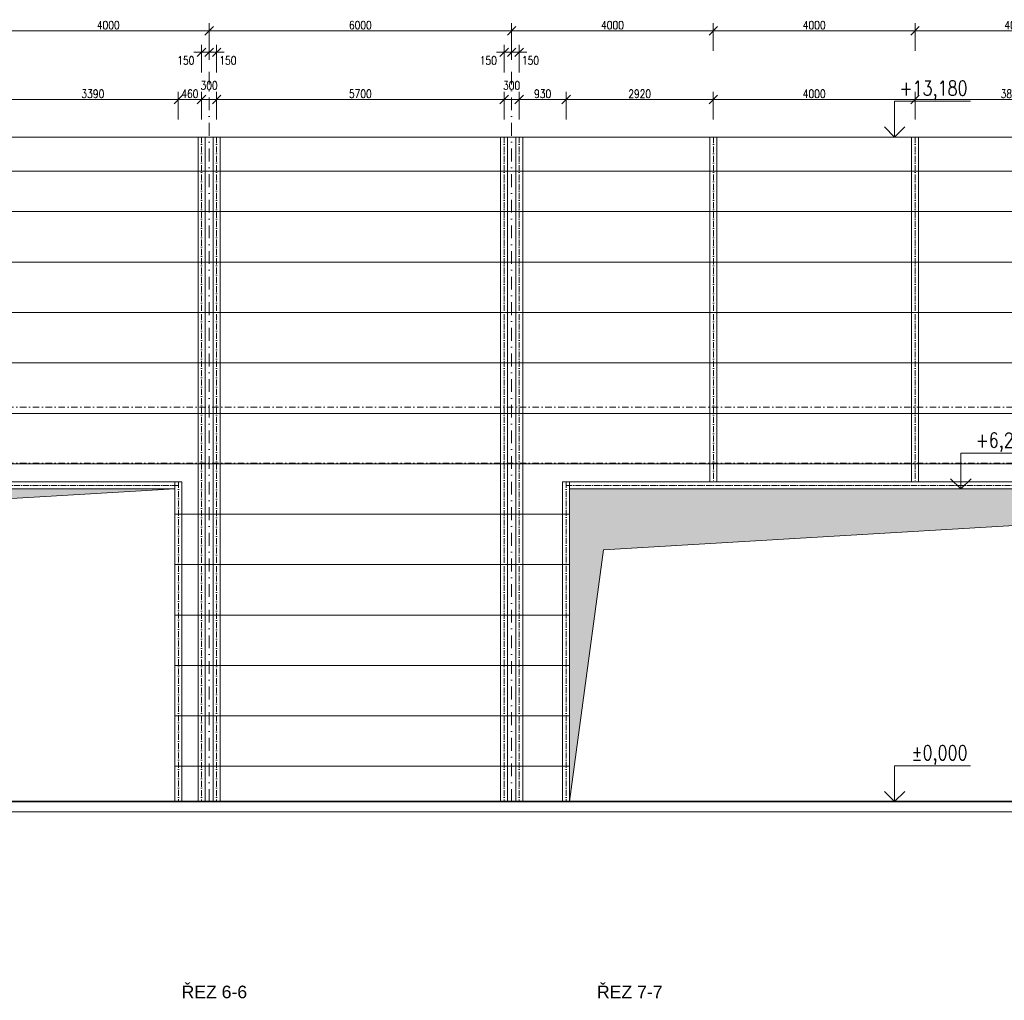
# Model space of a CAD drawing. Header units: millimetres. Extents: x -485339 to 350584, y -1189936 to 0.
# Tile 179 of 256: x 36948 to 56474, y -1168117 to -1148670. Entities that reach past the tile are written whole.
import ezdxf
from ezdxf.enums import TextEntityAlignment as Align

# ---------------------------------------------------------------- set-up
doc = ezdxf.new("R2010")
doc.units = ezdxf.units.MM
doc.header["$LTSCALE"] = 10
doc.linetypes.add('ACAD_ISO10W100', pattern=[18.5, 12, -3, 0.5, -3])
doc.linetypes.add('DASHDOT', pattern=[25.4, 12.7, -6.35, 0, -6.35])
doc.layers.get('Defpoints').update_dxf_attribs({"color": 201})
for name, color, linetype, lineweight in [('N_kóty', 10, 'Continuous', 18), ('N_čáry_obv.plášt_obrys', 212, 'Continuous', 35), ('St_kóty_výškové', 132, 'Continuous', 18), ('St_popis', 250, 'Continuous', 18), ('St_čáry_obrys', 5, 'Continuous', 35), ('St_čáry_osy', 250, 'DASHDOT', 18), ('St_čáry_plné', 250, 'Continuous', 18), ('St_šrafy', 250, 'Continuous', 18)]:
    doc.layers.add(name, color=color, linetype=linetype, lineweight=lineweight)
doc.layers.add('N_profily', color=7, linetype='Continuous', lineweight=18, true_color=0x2424ff)
doc.layers.add('N_PROFILY_KOTY', color=7, linetype='Continuous', lineweight=18, true_color=0x2424ff)
doc.styles.add('Andy', font='arial.ttf')
doc.styles.add('ROMANS', font='romans.shx', dxfattribs={"width": 0.8})
doc.styles.get("Standard").update_dxf_attribs({"font": 'simplex.shx', "width": 0.8})
doc.dimstyles.new('stavebníM100', dxfattribs={"dimtxt": 165, "dimasz": 170, "dimexe": 150, "dimexo": 100, "dimgap": 30, "dimtad": 1, "dimdec": 0, "dimtxsty": 'Standard', "dimblk": 'OBLIQUE', "dimcen": -2.5, "dimdle": 150, "dimclrd": 256, "dimclre": 256, "dimclrt": 256, "dimadec": 4, "dimazin": 0, "dimtfac": 1, "dimtdec": 0, "dimtmove": 2, "dimatfit": 3, "dimldrblk": 'OBLIQUE', "dimfxl": 400, "dimfxlon": 1, "dimlwd": -1, "dimlwe": -1, "dimarcsym": 0})

# ---------------------------------------------------------------- blocks, each defined once
blk = doc.blocks.new('*U7323')
at = {"color": 0, "linetype": 'ByBlock', "lineweight": -2}
blk.add_line((3, 0), (-7, 0), dxfattribs=at)
for points in [[(0, 0), (0, 6.12), (0, 6.12), (-13, 6.12)], [(1.75, 1.75), (0, 0), (-1.75, 1.75)]]:
    blk.add_lwpolyline(points, dxfattribs=at)
at = {"color": 0, "linetype": 'ByBlock', "lineweight": -2, "style": 'ROMANS', "width": 0.8}
for tag, p in [('VYSKA', (-3.45, 9.63)), ('POPIS_001', (-12.5, 5.12))]:
    blk.add_attdef(tag, text='', height=2.5, dxfattribs=at).set_placement(p, align=Align.TOP_RIGHT)
blk = doc.blocks.new('_OBLIQUE')
at = {"color": 0, "linetype": 'ByBlock'}
blk.add_line((-0.5, -0.5), (0.5, 0.5), dxfattribs=at)
blk = doc.blocks.new('*D8059')
at = {"layer": 'Defpoints', "color": 0}
for p in [(40094, -1150253), (36704, -1150997), (40094, -1157837)]:
    blk.add_point(p, dxfattribs=at)
at = {"layer": 'N_PROFILY_KOTY'}
for p, q in [((36554, -1150253), (40244, -1150253)), ((36704, -1150653), (36704, -1150103)), ((40094, -1150653), (40094, -1150103))]:
    blk.add_line(p, q, dxfattribs=at)
at = {"layer": 'N_PROFILY_KOTY', "linetype": 'ByBlock', "xscale": 170, "yscale": 170, "zscale": 170, "rotation": 180}
blk.add_blockref('_OBLIQUE', (36704, -1150253), dxfattribs=at)
at = {"layer": 'N_PROFILY_KOTY', "linetype": 'ByBlock', "xscale": 170, "yscale": 170, "zscale": 170}
blk.add_blockref('_OBLIQUE', (40094, -1150253), dxfattribs=at)
at = {"layer": 'N_PROFILY_KOTY', "lineweight": 18, "insert": (38399, -1150140), "char_height": 165, "attachment_point": 5}
blk.add_mtext('3390', dxfattribs=at)
blk = doc.blocks.new('*D8060')
at = {"layer": 'Defpoints', "color": 0}
for p in [(40554, -1150253), (40554, -1150997), (40094, -1157837)]:
    blk.add_point(p, dxfattribs=at)
at = {"layer": 'N_PROFILY_KOTY'}
for p, q in [((39944, -1150253), (40704, -1150253)), ((40094, -1150653), (40094, -1150103)), ((40554, -1150653), (40554, -1150103))]:
    blk.add_line(p, q, dxfattribs=at)
at = {"layer": 'N_PROFILY_KOTY', "linetype": 'ByBlock', "xscale": 170, "yscale": 170, "zscale": 170, "rotation": 180}
blk.add_blockref('_OBLIQUE', (40094, -1150253), dxfattribs=at)
at = {"layer": 'N_PROFILY_KOTY', "linetype": 'ByBlock', "xscale": 170, "yscale": 170, "zscale": 170}
blk.add_blockref('_OBLIQUE', (40554, -1150253), dxfattribs=at)
at = {"layer": 'N_PROFILY_KOTY', "lineweight": 18, "insert": (40324, -1150140), "char_height": 165, "attachment_point": 5}
blk.add_mtext('460', dxfattribs=at)
blk = doc.blocks.new('*D8061')
at = {"layer": 'Defpoints', "color": 0}
for p in [(40854, -1150253), (40554, -1150997), (40854, -1150997)]:
    blk.add_point(p, dxfattribs=at)
at = {"layer": 'N_PROFILY_KOTY'}
for p, q in [((40404, -1150253), (41004, -1150253)), ((40554, -1150653), (40554, -1150103)), ((40854, -1150653), (40854, -1150103))]:
    blk.add_line(p, q, dxfattribs=at)
at = {"layer": 'N_PROFILY_KOTY', "linetype": 'ByBlock', "xscale": 170, "yscale": 170, "zscale": 170, "rotation": 180}
blk.add_blockref('_OBLIQUE', (40554, -1150253), dxfattribs=at)
at = {"layer": 'N_PROFILY_KOTY', "linetype": 'ByBlock', "xscale": 170, "yscale": 170, "zscale": 170}
blk.add_blockref('_OBLIQUE', (40854, -1150253), dxfattribs=at)
at = {"layer": 'N_PROFILY_KOTY', "lineweight": 18, "insert": (40704, -1149975), "char_height": 165, "attachment_point": 5}
blk.add_mtext('300', dxfattribs=at)
blk = doc.blocks.new('*D8062')
at = {"layer": 'Defpoints', "color": 0}
for p in [(46554, -1150253), (40854, -1150997), (46554, -1150997)]:
    blk.add_point(p, dxfattribs=at)
at = {"layer": 'N_PROFILY_KOTY'}
for p, q in [((40704, -1150253), (46704, -1150253)), ((40854, -1150653), (40854, -1150103)), ((46554, -1150653), (46554, -1150103))]:
    blk.add_line(p, q, dxfattribs=at)
at = {"layer": 'N_PROFILY_KOTY', "linetype": 'ByBlock', "xscale": 170, "yscale": 170, "zscale": 170, "rotation": 180}
blk.add_blockref('_OBLIQUE', (40854, -1150253), dxfattribs=at)
at = {"layer": 'N_PROFILY_KOTY', "linetype": 'ByBlock', "xscale": 170, "yscale": 170, "zscale": 170}
blk.add_blockref('_OBLIQUE', (46554, -1150253), dxfattribs=at)
at = {"layer": 'N_PROFILY_KOTY', "lineweight": 18, "insert": (43704, -1150140), "char_height": 165, "attachment_point": 5}
blk.add_mtext('5700', dxfattribs=at)
blk = doc.blocks.new('*D8063')
at = {"layer": 'Defpoints', "color": 0}
for p in [(46854, -1150253), (46554, -1150997), (46854, -1150997)]:
    blk.add_point(p, dxfattribs=at)
at = {"layer": 'N_PROFILY_KOTY'}
for p, q in [((46404, -1150253), (47004, -1150253)), ((46554, -1150653), (46554, -1150103)), ((46854, -1150653), (46854, -1150103))]:
    blk.add_line(p, q, dxfattribs=at)
at = {"layer": 'N_PROFILY_KOTY', "linetype": 'ByBlock', "xscale": 170, "yscale": 170, "zscale": 170, "rotation": 180}
blk.add_blockref('_OBLIQUE', (46554, -1150253), dxfattribs=at)
at = {"layer": 'N_PROFILY_KOTY', "linetype": 'ByBlock', "xscale": 170, "yscale": 170, "zscale": 170}
blk.add_blockref('_OBLIQUE', (46854, -1150253), dxfattribs=at)
at = {"layer": 'N_PROFILY_KOTY', "lineweight": 18, "insert": (46704, -1149975), "char_height": 165, "attachment_point": 5}
blk.add_mtext('300', dxfattribs=at)
blk = doc.blocks.new('*D8064')
at = {"layer": 'Defpoints', "color": 0}
for p in [(47784, -1150253), (46854, -1150997), (47784, -1157837)]:
    blk.add_point(p, dxfattribs=at)
at = {"layer": 'N_PROFILY_KOTY'}
for p, q in [((46704, -1150253), (47934, -1150253)), ((46854, -1150653), (46854, -1150103)), ((47784, -1150653), (47784, -1150103))]:
    blk.add_line(p, q, dxfattribs=at)
at = {"layer": 'N_PROFILY_KOTY', "linetype": 'ByBlock', "xscale": 170, "yscale": 170, "zscale": 170, "rotation": 180}
blk.add_blockref('_OBLIQUE', (46854, -1150253), dxfattribs=at)
at = {"layer": 'N_PROFILY_KOTY', "linetype": 'ByBlock', "xscale": 170, "yscale": 170, "zscale": 170}
blk.add_blockref('_OBLIQUE', (47784, -1150253), dxfattribs=at)
at = {"layer": 'N_PROFILY_KOTY', "lineweight": 18, "insert": (47319, -1150140), "char_height": 165, "attachment_point": 5}
blk.add_mtext('930', dxfattribs=at)
blk = doc.blocks.new('*D8065')
at = {"layer": 'Defpoints', "color": 0}
for p in [(50704, -1150253), (50704, -1150997), (47784, -1157837)]:
    blk.add_point(p, dxfattribs=at)
at = {"layer": 'N_PROFILY_KOTY'}
for p, q in [((47634, -1150253), (50854, -1150253)), ((47784, -1150653), (47784, -1150103)), ((50704, -1150653), (50704, -1150103))]:
    blk.add_line(p, q, dxfattribs=at)
at = {"layer": 'N_PROFILY_KOTY', "linetype": 'ByBlock', "xscale": 170, "yscale": 170, "zscale": 170, "rotation": 180}
blk.add_blockref('_OBLIQUE', (47784, -1150253), dxfattribs=at)
at = {"layer": 'N_PROFILY_KOTY', "linetype": 'ByBlock', "xscale": 170, "yscale": 170, "zscale": 170}
blk.add_blockref('_OBLIQUE', (50704, -1150253), dxfattribs=at)
at = {"layer": 'N_PROFILY_KOTY', "lineweight": 18, "insert": (49244, -1150140), "char_height": 165, "attachment_point": 5}
blk.add_mtext('2920', dxfattribs=at)
blk = doc.blocks.new('*D8066')
at = {"layer": 'Defpoints', "color": 0}
for p in [(54704, -1150253), (50704, -1150997), (54704, -1150997)]:
    blk.add_point(p, dxfattribs=at)
at = {"layer": 'N_PROFILY_KOTY'}
for p, q in [((50554, -1150253), (54854, -1150253)), ((50704, -1150653), (50704, -1150103)), ((54704, -1150653), (54704, -1150103))]:
    blk.add_line(p, q, dxfattribs=at)
at = {"layer": 'N_PROFILY_KOTY', "linetype": 'ByBlock', "xscale": 170, "yscale": 170, "zscale": 170, "rotation": 180}
blk.add_blockref('_OBLIQUE', (50704, -1150253), dxfattribs=at)
at = {"layer": 'N_PROFILY_KOTY', "linetype": 'ByBlock', "xscale": 170, "yscale": 170, "zscale": 170}
blk.add_blockref('_OBLIQUE', (54704, -1150253), dxfattribs=at)
at = {"layer": 'N_PROFILY_KOTY', "lineweight": 18, "insert": (52704, -1150140), "char_height": 165, "attachment_point": 5}
blk.add_mtext('4000', dxfattribs=at)
blk = doc.blocks.new('*D8067')
at = {"layer": 'Defpoints', "color": 0}
for p in [(58554, -1150253), (54704, -1150997), (58554, -1150997)]:
    blk.add_point(p, dxfattribs=at)
at = {"layer": 'N_PROFILY_KOTY'}
for p, q in [((54554, -1150253), (58704, -1150253)), ((54704, -1150653), (54704, -1150103)), ((58554, -1150653), (58554, -1150103))]:
    blk.add_line(p, q, dxfattribs=at)
at = {"layer": 'N_PROFILY_KOTY', "linetype": 'ByBlock', "xscale": 170, "yscale": 170, "zscale": 170, "rotation": 180}
blk.add_blockref('_OBLIQUE', (54704, -1150253), dxfattribs=at)
at = {"layer": 'N_PROFILY_KOTY', "linetype": 'ByBlock', "xscale": 170, "yscale": 170, "zscale": 170}
blk.add_blockref('_OBLIQUE', (58554, -1150253), dxfattribs=at)
at = {"layer": 'N_PROFILY_KOTY', "lineweight": 18, "insert": (56629, -1150140), "char_height": 165, "attachment_point": 5}
blk.add_mtext('3850', dxfattribs=at)
blk = doc.blocks.new('*D8086')
at = {"layer": 'Defpoints', "color": 0}
for p in [(40704, -1148767), (40704, -1149317), (40554, -1149857)]:
    blk.add_point(p, dxfattribs=at)
at = {"layer": 'N_PROFILY_KOTY'}
for p, q in [((40704, -1148917), (40704, -1149467)), ((40554, -1149717), (40554, -1149167)), ((40404, -1149317), (40854, -1149317))]:
    blk.add_line(p, q, dxfattribs=at)
at = {"layer": 'N_PROFILY_KOTY', "linetype": 'ByBlock', "xscale": 170, "yscale": 170, "zscale": 170, "rotation": 180}
blk.add_blockref('_OBLIQUE', (40554, -1149317), dxfattribs=at)
at = {"layer": 'N_PROFILY_KOTY', "linetype": 'ByBlock', "xscale": 170, "yscale": 170, "zscale": 170}
blk.add_blockref('_OBLIQUE', (40704, -1149317), dxfattribs=at)
at = {"layer": 'N_PROFILY_KOTY', "lineweight": 18, "insert": (40242, -1149479), "char_height": 165, "attachment_point": 5}
blk.add_mtext('150', dxfattribs=at)
blk = doc.blocks.new('*D8087')
at = {"layer": 'Defpoints', "color": 0}
for p in [(40704, -1148767), (40854, -1149317), (40854, -1149857)]:
    blk.add_point(p, dxfattribs=at)
at = {"layer": 'N_PROFILY_KOTY'}
for p, q in [((40704, -1148917), (40704, -1149467)), ((40854, -1149717), (40854, -1149167)), ((40554, -1149317), (41004, -1149317))]:
    blk.add_line(p, q, dxfattribs=at)
at = {"layer": 'N_PROFILY_KOTY', "linetype": 'ByBlock', "xscale": 170, "yscale": 170, "zscale": 170, "rotation": 180}
blk.add_blockref('_OBLIQUE', (40704, -1149317), dxfattribs=at)
at = {"layer": 'N_PROFILY_KOTY', "linetype": 'ByBlock', "xscale": 170, "yscale": 170, "zscale": 170}
blk.add_blockref('_OBLIQUE', (40854, -1149317), dxfattribs=at)
at = {"layer": 'N_PROFILY_KOTY', "lineweight": 18, "insert": (41078, -1149479), "char_height": 165, "attachment_point": 5}
blk.add_mtext('150', dxfattribs=at)
blk = doc.blocks.new('*D8088')
at = {"layer": 'Defpoints', "color": 0}
for p in [(46704, -1148767), (46704, -1149317), (46554, -1149857)]:
    blk.add_point(p, dxfattribs=at)
at = {"layer": 'N_PROFILY_KOTY'}
for p, q in [((46704, -1148917), (46704, -1149467)), ((46554, -1149717), (46554, -1149167)), ((46404, -1149317), (46854, -1149317))]:
    blk.add_line(p, q, dxfattribs=at)
at = {"layer": 'N_PROFILY_KOTY', "linetype": 'ByBlock', "xscale": 170, "yscale": 170, "zscale": 170, "rotation": 180}
blk.add_blockref('_OBLIQUE', (46554, -1149317), dxfattribs=at)
at = {"layer": 'N_PROFILY_KOTY', "linetype": 'ByBlock', "xscale": 170, "yscale": 170, "zscale": 170}
blk.add_blockref('_OBLIQUE', (46704, -1149317), dxfattribs=at)
at = {"layer": 'N_PROFILY_KOTY', "lineweight": 18, "insert": (46242, -1149479), "char_height": 165, "attachment_point": 5}
blk.add_mtext('150', dxfattribs=at)
blk = doc.blocks.new('*D8089')
at = {"layer": 'Defpoints', "color": 0}
for p in [(46704, -1148767), (46854, -1149317), (46854, -1149857)]:
    blk.add_point(p, dxfattribs=at)
at = {"layer": 'N_PROFILY_KOTY'}
for p, q in [((46704, -1148917), (46704, -1149467)), ((46854, -1149717), (46854, -1149167)), ((46554, -1149317), (47004, -1149317))]:
    blk.add_line(p, q, dxfattribs=at)
at = {"layer": 'N_PROFILY_KOTY', "linetype": 'ByBlock', "xscale": 170, "yscale": 170, "zscale": 170, "rotation": 180}
blk.add_blockref('_OBLIQUE', (46704, -1149317), dxfattribs=at)
at = {"layer": 'N_PROFILY_KOTY', "linetype": 'ByBlock', "xscale": 170, "yscale": 170, "zscale": 170}
blk.add_blockref('_OBLIQUE', (46854, -1149317), dxfattribs=at)
at = {"layer": 'N_PROFILY_KOTY', "lineweight": 18, "insert": (47078, -1149479), "char_height": 165, "attachment_point": 5}
blk.add_mtext('150', dxfattribs=at)
blk = doc.blocks.new('*D8113')
at = {"layer": 'Defpoints', "color": 0}
for p in [(40704, -1148891), (36704, -1150997), (40704, -1150997)]:
    blk.add_point(p, dxfattribs=at)
at = {"layer": 'N_kóty'}
for p, q in [((36554, -1148891), (40854, -1148891)), ((36704, -1149291), (36704, -1148741)), ((40704, -1149291), (40704, -1148741))]:
    blk.add_line(p, q, dxfattribs=at)
at = {"layer": 'N_kóty', "linetype": 'ByBlock', "xscale": 170, "yscale": 170, "zscale": 170, "rotation": 180}
blk.add_blockref('_OBLIQUE', (36704, -1148891), dxfattribs=at)
at = {"layer": 'N_kóty', "linetype": 'ByBlock', "xscale": 170, "yscale": 170, "zscale": 170}
blk.add_blockref('_OBLIQUE', (40704, -1148891), dxfattribs=at)
at = {"layer": 'N_kóty', "lineweight": 18, "insert": (38704, -1148779), "char_height": 165, "attachment_point": 5}
blk.add_mtext('4000', dxfattribs=at)
blk = doc.blocks.new('*D8114')
at = {"layer": 'Defpoints', "color": 0}
for p in [(46704, -1148891), (40704, -1150997), (46704, -1150997)]:
    blk.add_point(p, dxfattribs=at)
at = {"layer": 'N_kóty'}
for p, q in [((40554, -1148891), (46854, -1148891)), ((40704, -1149291), (40704, -1148741)), ((46704, -1149291), (46704, -1148741))]:
    blk.add_line(p, q, dxfattribs=at)
at = {"layer": 'N_kóty', "linetype": 'ByBlock', "xscale": 170, "yscale": 170, "zscale": 170, "rotation": 180}
blk.add_blockref('_OBLIQUE', (40704, -1148891), dxfattribs=at)
at = {"layer": 'N_kóty', "linetype": 'ByBlock', "xscale": 170, "yscale": 170, "zscale": 170}
blk.add_blockref('_OBLIQUE', (46704, -1148891), dxfattribs=at)
at = {"layer": 'N_kóty', "lineweight": 18, "insert": (43704, -1148779), "char_height": 165, "attachment_point": 5}
blk.add_mtext('6000', dxfattribs=at)
blk = doc.blocks.new('*D8115')
at = {"layer": 'Defpoints', "color": 0}
for p in [(50704, -1148891), (46704, -1150997), (50704, -1150997)]:
    blk.add_point(p, dxfattribs=at)
at = {"layer": 'N_kóty'}
for p, q in [((46554, -1148891), (50854, -1148891)), ((46704, -1149291), (46704, -1148741)), ((50704, -1149291), (50704, -1148741))]:
    blk.add_line(p, q, dxfattribs=at)
at = {"layer": 'N_kóty', "linetype": 'ByBlock', "xscale": 170, "yscale": 170, "zscale": 170, "rotation": 180}
blk.add_blockref('_OBLIQUE', (46704, -1148891), dxfattribs=at)
at = {"layer": 'N_kóty', "linetype": 'ByBlock', "xscale": 170, "yscale": 170, "zscale": 170}
blk.add_blockref('_OBLIQUE', (50704, -1148891), dxfattribs=at)
at = {"layer": 'N_kóty', "lineweight": 18, "insert": (48704, -1148779), "char_height": 165, "attachment_point": 5}
blk.add_mtext('4000', dxfattribs=at)
blk = doc.blocks.new('*D8116')
at = {"layer": 'Defpoints', "color": 0}
for p in [(54704, -1148891), (50704, -1150997), (54704, -1150997)]:
    blk.add_point(p, dxfattribs=at)
at = {"layer": 'N_kóty'}
for p, q in [((50554, -1148891), (54854, -1148891)), ((50704, -1149291), (50704, -1148741)), ((54704, -1149291), (54704, -1148741))]:
    blk.add_line(p, q, dxfattribs=at)
at = {"layer": 'N_kóty', "linetype": 'ByBlock', "xscale": 170, "yscale": 170, "zscale": 170, "rotation": 180}
blk.add_blockref('_OBLIQUE', (50704, -1148891), dxfattribs=at)
at = {"layer": 'N_kóty', "linetype": 'ByBlock', "xscale": 170, "yscale": 170, "zscale": 170}
blk.add_blockref('_OBLIQUE', (54704, -1148891), dxfattribs=at)
at = {"layer": 'N_kóty', "lineweight": 18, "insert": (52704, -1148779), "char_height": 165, "attachment_point": 5}
blk.add_mtext('4000', dxfattribs=at)
blk = doc.blocks.new('*D8117')
at = {"layer": 'Defpoints', "color": 0}
for p in [(58704, -1148891), (54704, -1150997), (58704, -1150997)]:
    blk.add_point(p, dxfattribs=at)
at = {"layer": 'N_kóty'}
for p, q in [((54554, -1148891), (58854, -1148891)), ((54704, -1149291), (54704, -1148741)), ((58704, -1149291), (58704, -1148741))]:
    blk.add_line(p, q, dxfattribs=at)
at = {"layer": 'N_kóty', "linetype": 'ByBlock', "xscale": 170, "yscale": 170, "zscale": 170, "rotation": 180}
blk.add_blockref('_OBLIQUE', (54704, -1148891), dxfattribs=at)
at = {"layer": 'N_kóty', "linetype": 'ByBlock', "xscale": 170, "yscale": 170, "zscale": 170}
blk.add_blockref('_OBLIQUE', (58704, -1148891), dxfattribs=at)
at = {"layer": 'N_kóty', "lineweight": 18, "insert": (56704, -1148779), "char_height": 165, "attachment_point": 5}
blk.add_mtext('4000', dxfattribs=at)

msp = doc.modelspace()

# ---------------------------------------------------------------- hatches: boundary and pattern name
at = {"layer": 'St_šrafy', "lineweight": 18}
h = msp.add_hatch(color=253, dxfattribs=at)
h.dxf.hatch_style = 1
h.paths.add_polyline_path([(18924.5, -1164177.3), (19594.1, -1159184.9), (40024.5, -1157977.3), (18924.5, -1157977.3)])
h = msp.add_hatch(color=253, dxfattribs=at)
h.dxf.hatch_style = 1
h.paths.add_polyline_path([(47854.5, -1164177.3), (48524.1, -1159184.9), (68954.5, -1157977.3), (47854.5, -1157977.3)])

# ---------------------------------------------------------------- linework, layer by layer
at = {"layer": 'N_profily', "lineweight": 18}
for points in [[(40484.5, -1150997.3), (40484.5, -1164177.3)], [(40624.5, -1150997.3), (40624.5, -1164177.3)], [(40784.5, -1150997.3), (40784.5, -1164177.3)], [(40924.5, -1150997.3), (40924.5, -1164177.3)], [(46484.5, -1150997.3), (46484.5, -1164177.3)], [(46624.5, -1150997.3), (46624.5, -1164177.3)], [(46784.5, -1150997.3), (46784.5, -1164177.3)], [(46924.5, -1150997.3), (46924.5, -1164177.3)], [(50634.5, -1150997.3), (50634.5, -1157837.3)], [(50774.5, -1150997.3), (50774.5, -1157837.3)], [(54634.5, -1150997.3), (54634.5, -1157837.3)], [(54774.5, -1150997.3), (54774.5, -1157837.3)], [(40164.5, -1157837.3), (18784.5, -1157837.3)], [(40024.5, -1157837.3), (40024.5, -1164177.3)], [(40164.5, -1157837.3), (40164.5, -1164177.3)], [(47714.5, -1157837.3), (47714.5, -1164177.3)], [(47714.5, -1157837.3), (92994.5, -1157837.3)], [(47854.5, -1157837.3), (47854.5, -1157977.3)], [(40024.5, -1157977.3), (18924.5, -1157977.3)], [(47854.5, -1157977.3), (92854.5, -1157977.3)], [(47854.5, -1163363.1), (47854.5, -1164177.3)]]:
    msp.add_lwpolyline(points, dxfattribs=at)
at = {"layer": 'N_profily', "linetype": 'ACAD_ISO10W100', "lineweight": 18}
for points in [[(40554.5, -1150997.3), (40554.5, -1164177.3)], [(40854.5, -1150997.3), (40854.5, -1164177.3)], [(46554.5, -1150997.3), (46554.5, -1164177.3)], [(46854.5, -1150997.3), (46854.5, -1164177.3)], [(50704.5, -1150997.3), (50704.5, -1157837.3)], [(54704.5, -1150997.3), (54704.5, -1157837.3)], [(40094.5, -1157837.3), (40094.5, -1164177.3)], [(47784.5, -1157837.3), (47784.5, -1164177.3)], [(40094.5, -1157907.3), (18854.5, -1157907.3)], [(47784.5, -1157907.3), (92924.5, -1157907.3)]]:
    msp.add_lwpolyline(points, dxfattribs=at)
at = {"layer": 'N_čáry_obv.plášt_obrys', "lineweight": 18}
for points in [[(82619.5, -1150997.3), (16919.5, -1150997.3)], [(98063.4, -1151677.3), (1634.4, -1151677.3)], [(98063.5, -1152477.3), (1634.4, -1152477.3)], [(98063.6, -1153477.3), (1634.3, -1153477.3)], [(98063.7, -1154477.3), (1634.2, -1154477.3)], [(98063.8, -1155477.3), (1634.1, -1155477.3)], [(98063.8, -1156477.3), (1634, -1156477.3)], [(98063.9, -1157477.3), (1634, -1157477.3)], [(40024.5, -1164177.3), (40024.5, -1157977.3), (18924.5, -1157977.3), (18924.5, -1164177.3)], [(68954.5, -1164177.3), (68954.5, -1157977.3), (47854.5, -1157977.3), (47854.5, -1164177.3)], [(47854.5, -1158477.3), (40024.5, -1158477.3)], [(47854.5, -1159477.3), (40024.5, -1159477.3)], [(47854.5, -1160477.3), (40024.5, -1160477.3)], [(47854.5, -1161477.3), (40024.5, -1161477.3)], [(47854.5, -1162477.3), (40024.5, -1162477.3)], [(47854.5, -1163477.3), (40024.5, -1163477.3)]]:
    msp.add_lwpolyline(points, dxfattribs=at)
for points in [[(18924.5, -1164177.3), (19594.1, -1159184.9), (40024.5, -1157977.3), (18924.5, -1157977.3)], [(47854.5, -1164177.3), (48524.1, -1159184.9), (68954.5, -1157977.3), (47854.5, -1157977.3)]]:
    msp.add_lwpolyline(points, close=True, dxfattribs=at)
at = {"layer": 'St_čáry_obrys'}
msp.add_lwpolyline([(97854.2, -1164177.3), (1843.7, -1164177.3)], dxfattribs=at)
at = {"layer": 'St_čáry_osy', "lineweight": 18, "ltscale": 2}
for points in [[(40704.5, -1149702.5), (40704.5, -1164177.3)], [(46704.5, -1149702.5), (46704.5, -1164177.3)]]:
    msp.add_lwpolyline(points, dxfattribs=at)
at = {"layer": 'St_čáry_osy', "lineweight": 18}
for points in [[(1634, -1156351), (97854.2, -1156355.7)], [(1634, -1157462), (97854.2, -1157466.7)]]:
    msp.add_lwpolyline(points, dxfattribs=at)
at = {"layer": 'St_čáry_plné'}
msp.add_lwpolyline([(97854.2, -1164377.3), (1843.7, -1164377.3)], dxfattribs=at)

# ---------------------------------------------------------------- block references
at = {"layer": 'St_kóty_výškové'}
ref = msp.add_blockref('*U7323', (54299, -1150997.3), dxfattribs=dict(at, xscale=-115.8301158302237, yscale=115.8301158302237, zscale=115.8301158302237))
ref.add_attrib('VYSKA', '+13,180', dxfattribs={"layer": '0', "color": 0, "linetype": 'ByBlock', "lineweight": -2, "height": 289.58, "style": 'ROMANS', "width": 0.8}).set_placement((55746.8, -1149882.4), align=Align.TOP_RIGHT)
ref = msp.add_blockref('*U7323', (55612.8, -1157977.3), dxfattribs=dict(at, xscale=-115.8301158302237, yscale=115.8301158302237, zscale=115.8301158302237))
ref.add_attrib('VYSKA', '+6,200', dxfattribs={"layer": '0', "color": 0, "linetype": 'ByBlock', "lineweight": -2, "height": 289.58, "style": 'ROMANS', "width": 0.8}).set_placement((57060.5, -1156862.4), align=Align.TOP_RIGHT)
ref = msp.add_blockref('*U7323', (54299, -1164177.3), dxfattribs=dict(at, xscale=-115.8301158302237, yscale=115.8301158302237, zscale=115.8301158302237))
ref.add_attrib('VYSKA', '%%P0,000', dxfattribs={"layer": '0', "color": 0, "linetype": 'ByBlock', "lineweight": -2, "height": 289.58, "style": 'ROMANS', "width": 0.8}).set_placement((55746.8, -1163062.4), align=Align.TOP_RIGHT)

# ---------------------------------------------------------------- texts
at = {"layer": 'St_popis', "style": 'Andy'}
for s, p in [('ŘEZ 6-6', (40158.5, -1168076.5)), ('ŘEZ 7-7', (48396.7, -1168076.5))]:
    msp.add_text(s, height=250, dxfattribs=at).set_placement(p)

# ---------------------------------------------------------------- dimensions: what is measured, and where the dimension line sits
at = {"layer": 'N_kóty', "lineweight": 18}
for base, p1, p2, picture, middle in [((40704.5, -1148891.1), (36704.5, -1150997.3), (40704.5, -1150997.3), '*D8113', (38704.5, -1148778.6)), ((46704.5, -1148891.1), (40704.5, -1150997.3), (46704.5, -1150997.3), '*D8114', (43704.5, -1148778.6)), ((50704.5, -1148891.1), (46704.5, -1150997.3), (50704.5, -1150997.3), '*D8115', (48704.5, -1148778.6)), ((54704.5, -1148891.1), (50704.5, -1150997.3), (54704.5, -1150997.3), '*D8116', (52704.5, -1148778.6)), ((58704.5, -1148891.1), (54704.5, -1150997.3), (58704.5, -1150997.3), '*D8117', (56704.5, -1148778.6))]:
    dim = msp.add_linear_dim(base=base, p1=p1, p2=p2, dimstyle='stavebníM100', dxfattribs=at)
    dim.commit()
    dim.dimension.update_dxf_attribs({"geometry": picture, "text_midpoint": middle})
at = {"layer": 'N_PROFILY_KOTY', "lineweight": 18}
for base, p1, p2, picture, middle in [((40704.5, -1149317.5), (40554.5, -1149856.8), (40704.5, -1148767), '*D8086', (40242.1, -1149478.6)), ((40854.5, -1149317.5), (40704.5, -1148767), (40854.5, -1149856.8), '*D8087', (41077.5, -1149478.6)), ((46704.5, -1149317.5), (46554.5, -1149856.8), (46704.5, -1148767), '*D8088', (46242.1, -1149478.6)), ((46854.5, -1149317.5), (46704.5, -1148767), (46854.5, -1149856.8), '*D8089', (47077.5, -1149478.6))]:
    dim = msp.add_linear_dim(base=base, p1=p1, p2=p2, dimstyle='stavebníM100', override={"dimtxsty": 'Standard', "dimldrblk": 'OBLIQUE'}, dxfattribs=at)
    dim.commit()
    dim.dimension.update_dxf_attribs({"geometry": picture, "text_midpoint": middle, "dimtype": 160})
for base, p1, p2, picture, middle in [((40854.5, -1150253), (40554.5, -1150997.3), (40854.5, -1150997.3), '*D8061', (40704.5, -1149975.5)), ((46854.5, -1150253), (46554.5, -1150997.3), (46854.5, -1150997.3), '*D8063', (46704.5, -1149975.5)), ((40094.5, -1150253), (36704.5, -1150997.3), (40094.5, -1157837.3), '*D8059', (38399.5, -1150140.5)), ((40554.5, -1150253), (40094.5, -1157837.3), (40554.5, -1150997.3), '*D8060', (40324.5, -1150140.5)), ((46554.5, -1150253), (40854.5, -1150997.3), (46554.5, -1150997.3), '*D8062', (43704.5, -1150140.5)), ((47784.5, -1150253), (46854.5, -1150997.3), (47784.5, -1157837.3), '*D8064', (47319.5, -1150140.5)), ((50704.5, -1150253), (47784.5, -1157837.3), (50704.5, -1150997.3), '*D8065', (49244.5, -1150140.5)), ((54704.5, -1150253), (50704.5, -1150997.3), (54704.5, -1150997.3), '*D8066', (52704.5, -1150140.5)), ((58554.5, -1150253), (54704.5, -1150997.3), (58554.5, -1150997.3), '*D8067', (56629.5, -1150140.5))]:
    dim = msp.add_linear_dim(base=base, p1=p1, p2=p2, dimstyle='stavebníM100', dxfattribs=at)
    dim.commit()
    dim.dimension.update_dxf_attribs({"geometry": picture, "text_midpoint": middle})

doc.saveas('drawing.dxf')
